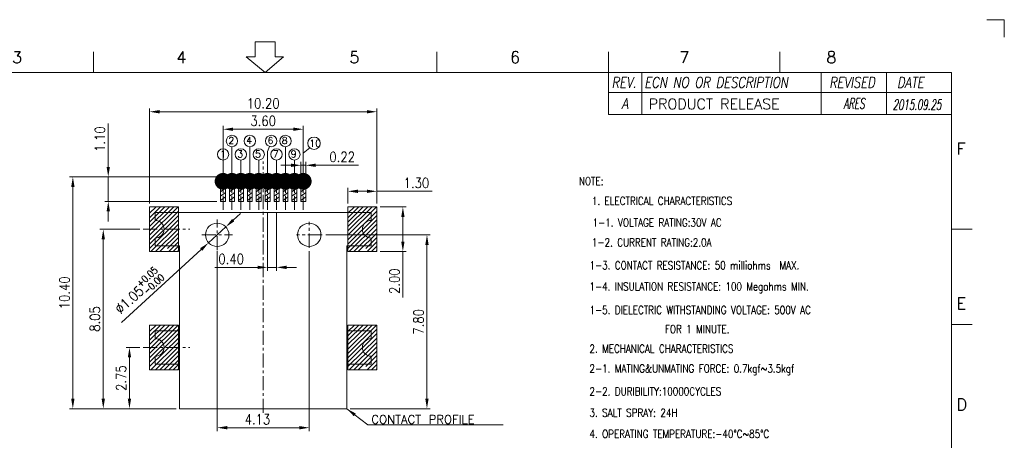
# Model space of a CAD drawing. Header units: inches. Extents: x -964.6 to -898.3, y 1271 to 1317.9.
# Tile 13 of 13: x -942.5 to -898.3, y 1299 to 1317.9. Entities that reach past the tile are written whole.
import ezdxf
from ezdxf.enums import TextEntityAlignment as Align

# ---------------------------------------------------------------- set-up
doc = ezdxf.new("R2010")
doc.units = ezdxf.units.IN
doc.header["$MEASUREMENT"] = 0
doc.linetypes.add('CENTER', pattern=[10.16, 6.35, -1.27, 1.27, -1.27])
doc.linetypes.add('HIDDEN', pattern=[0.375, 0.25, -0.125])
for name, color, linetype in [('371', 7, 'Continuous'), ('\\M+2B9CF\\M+2AED8', 7, 'Continuous'), ('中心线', 1, 'CENTER'), ('实体线', 2, 'Continuous'), ('文字说明', 4, 'Continuous')]:
    doc.layers.add(name, color=color, linetype=linetype)
doc.layers.add('尺寸标注', color=3, linetype='Continuous', lineweight=13)
doc.layers.add('表格', color=6, linetype='HIDDEN', lineweight=9)
doc.styles.add('DIM', font='romans.shx', dxfattribs={"width": 0.8})
doc.styles.add('ROMANS', font='romans', dxfattribs={"width": 0.85})
doc.styles.get("Standard").update_dxf_attribs({"font": 'txt', "bigfont": 'gbcbig.shx'})
doc.dimstyles.new('DIM', dxfattribs={"dimscale": 2.5, "dimtxt": 0.15, "dimasz": 0.15, "dimexe": 0.05, "dimexo": 0.05, "dimgap": 0.05, "dimtad": 1, "dimzin": 0, "dimdsep": 46, "dimtxsty": 'ROMANS', "dimcen": 0.09, "dimadec": 0, "dimazin": 0, "dimtfac": 1, "dimtmove": 0, "dimatfit": 3, "dimfxl": 0, "dimtolj": 1, "dimtzin": 0, "dimlwd": 13, "dimlwe": 13, "dimarcsym": 0})
doc.dimstyles.get("Standard").update_dxf_attribs({"dimtxt": 3, "dimasz": 3, "dimexe": 0.6, "dimexo": 0.6, "dimgap": 0.3, "dimtad": 0, "dimtoh": 1, "dimzin": 0, "dimdsep": 46, "dimtxsty": 'ROMANS', "dimcen": 0.3, "dimclrd": 3, "dimclre": 3, "dimclrt": 3, "dimadec": 0, "dimazin": 0, "dimtfac": 1, "dimtofl": 0, "dimtmove": 0, "dimatfit": 3, "dimfxl": 0, "dimtolj": 1, "dimtzin": 0, "dimlwd": 15, "dimlwe": 15, "dimarcsym": 0})

# ---------------------------------------------------------------- blocks, each defined once
blk = doc.blocks.new('fsrwrs87sd')
at = {"layer": '\\M+2B9CF\\M+2AED8', "lineweight": 20}
for p, q in [((-1071.642, 1314.375), (-1070.561, 1314.375)), ((-1071.642, 1314.375), (-1071.642, 1313.564)), ((-1070.561, 1314.375), (-1070.561, 1313.564)), ((-1080.486, 1313.822), (-1080.486, 1312.7)), ((-1072.133, 1313.564), (-1071.101, 1312.7)), ((-1071.642, 1313.564), (-1072.133, 1313.564)), ((-1070.098, 1313.564), (-1071.101, 1312.7)), ((-1070.561, 1313.564), (-1070.098, 1313.564)), ((-1061.717, 1313.822), (-1061.717, 1312.7)), ((-1052.333, 1313.822), (-1052.333, 1312.7)), ((-1042.948, 1313.822), (-1042.948, 1312.7)), ((-1111.026, 1312.7), (-1033.564, 1312.7)), ((-1052.333, 1312.7), (-1052.333, 1311.602)), ((-1050.504, 1312.7), (-1050.504, 1311.602)), ((-1040.686, 1312.7), (-1040.686, 1311.602)), ((-1037.125, 1312.7), (-1037.125, 1311.602)), ((-1033.564, 1312.7), (-1033.564, 1261.302)), ((-1052.333, 1311.602), (-1033.564, 1311.602)), ((-1033.564, 1304.133), (-1032.441, 1304.133)), ((-1033.564, 1298.927), (-1032.441, 1298.927))]:
    blk.add_line(p, q, dxfattribs=at)
at = {"layer": '\\M+2B9CF\\M+2AED8', "lineweight": 20, "style": 'ROMANS'}
for s, p in [('3', (-1084.948, 1313.215)), ('4', (-1075.958, 1313.215)), ('5', (-1066.494, 1313.215)), ('6', (-1057.707, 1313.215)), ('7', (-1048.447, 1313.215)), ('8', (-1040.403, 1313.215)), ('F', (-1033.286, 1308.209)), ('E', (-1033.286, 1299.76)), ('D', (-1033.286, 1294.227))]:
    blk.add_text(s, height=0.64, dxfattribs=at).set_placement(p)
at = {"layer": '\\M+2B9CF\\M+2AED8', "lineweight": 20, "style": 'ROMANS', "oblique": 10, "width": 0.8}
for s, p in [('REV.', (-1052.15, 1311.869)), ('ECN NO OR DESCRIPTION', (-1050.353, 1311.869)), ('REVISED', (-1040.25, 1311.869)), ('DATE', (-1036.544, 1311.869))]:
    blk.add_text(s, height=0.5775, dxfattribs=at).set_placement(p)
at = {"layer": '\\M+2B9CF\\M+2AED8', "lineweight": 20, "style": 'DIM', "oblique": 10, "width": 0.8}
for tag, p in [('1', (-1043.048, 1262.93)), ('A4', (-1042.716, 1261.833)), ('1OF1', (-1038.378, 1261.833)), ('A', (-1034.63, 1261.833))]:
    blk.add_attdef(tag, text='', height=0.462, dxfattribs=at).set_placement(p, align=Align.MIDDLE_CENTER)
blk = doc.blocks.new('fs2fds2e2')
at = {"layer": '371', "color": 6}
blk.add_blockref('fsrwrs87sd', (0, 0), dxfattribs=at)
blk = doc.blocks.new('*D24')
at = {"layer": 'DEFPOINTS', "color": 0, "transparency": 16777216}
for p in [(-933.204, 1308.596), (-933.978, 1307.886)]:
    blk.add_point(p, dxfattribs=at)
at = {"layer": '尺寸标注', "color": 0, "lineweight": 13, "transparency": 16777216}
for p, q in [((-932.873, 1308.9), (-932.541, 1309.204)), ((-933.204, 1308.596), (-933.978, 1307.886)), ((-937.885, 1304.302), (-934.31, 1307.582))]:
    blk.add_line(p, q, dxfattribs=at)
at = {"layer": '尺寸标注', "color": 0, "transparency": 16777216}
for points in [[(-932.923, 1308.955), (-932.822, 1308.845), (-933.204, 1308.596)], [(-934.36, 1307.637), (-934.259, 1307.527), (-933.978, 1307.886)]]:
    blk.add_solid(points, dxfattribs=at)
at = {"layer": '尺寸标注', "color": 0, "lineweight": 13, "transparency": 16777216, "insert": (-937.13, 1305.696), "char_height": 0.45, "attachment_point": 5, "rotation": 42.5291, "style": 'ROMANS'}
blk.add_mtext('\\A1;∅1.05{\\H0.6978x;\\S+0.05^ -0.00;}', dxfattribs=at)
blk = doc.blocks.new('*D25')
at = {"layer": 'DEFPOINTS', "color": 0, "transparency": 16777216}
for p in [(-938.703, 1308.491), (-936.916, 1308.491), (-937.422, 1300.441)]:
    blk.add_point(p, dxfattribs=at)
at = {"layer": '尺寸标注', "color": 0, "lineweight": 13, "transparency": 16777216}
for p, q in [((-937.066, 1308.491), (-938.853, 1308.491)), ((-938.703, 1300.891), (-938.703, 1308.041)), ((-937.572, 1300.441), (-938.853, 1300.441))]:
    blk.add_line(p, q, dxfattribs=at)
at = {"layer": '尺寸标注', "color": 0, "transparency": 16777216}
for points in [[(-938.778, 1308.041), (-938.628, 1308.041), (-938.703, 1308.491)], [(-938.778, 1300.891), (-938.628, 1300.891), (-938.703, 1300.441)]]:
    blk.add_solid(points, dxfattribs=at)
at = {"layer": '尺寸标注', "color": 0, "lineweight": 13, "transparency": 16777216, "insert": (-939.078, 1304.466), "char_height": 0.45, "attachment_point": 5, "rotation": 90, "style": 'ROMANS'}
blk.add_mtext('\\A1;8.05', dxfattribs=at)
blk = doc.blocks.new('*D26')
at = {"layer": 'DEFPOINTS', "color": 0, "transparency": 16777216}
for p in [(-933.436, 1310.841), (-938.479, 1309.741), (-933.456, 1309.741)]:
    blk.add_point(p, dxfattribs=at)
at = {"layer": '尺寸标注', "color": 0, "lineweight": 13, "transparency": 16777216}
for p, q in [((-938.479, 1311.291), (-938.479, 1313.242)), ((-933.586, 1310.841), (-938.629, 1310.841)), ((-938.479, 1309.741), (-938.479, 1310.841)), ((-933.606, 1309.741), (-938.629, 1309.741)), ((-938.479, 1309.291), (-938.479, 1308.841))]:
    blk.add_line(p, q, dxfattribs=at)
at = {"layer": '尺寸标注', "color": 0, "transparency": 16777216}
for points in [[(-938.554, 1311.291), (-938.404, 1311.291), (-938.479, 1310.841)], [(-938.554, 1309.291), (-938.404, 1309.291), (-938.479, 1309.741)]]:
    blk.add_solid(points, dxfattribs=at)
at = {"layer": '尺寸标注', "color": 0, "lineweight": 13, "transparency": 16777216, "insert": (-938.854, 1312.537), "char_height": 0.45, "attachment_point": 5, "rotation": 90, "style": 'ROMANS'}
blk.add_mtext('\\A1;1.10', dxfattribs=at)
blk = doc.blocks.new('*D27')
at = {"layer": 'DEFPOINTS', "color": 0, "transparency": 16777216}
for p in [(-940.068, 1310.841), (-933.428, 1310.841), (-935.276, 1300.441)]:
    blk.add_point(p, dxfattribs=at)
at = {"layer": '尺寸标注', "color": 0, "lineweight": 13, "transparency": 16777216}
for p, q in [((-933.578, 1310.841), (-940.218, 1310.841)), ((-940.068, 1300.891), (-940.068, 1310.391)), ((-935.426, 1300.441), (-940.218, 1300.441))]:
    blk.add_line(p, q, dxfattribs=at)
at = {"layer": '尺寸标注', "color": 0, "transparency": 16777216}
for points in [[(-940.143, 1310.391), (-939.993, 1310.391), (-940.068, 1310.841)], [(-940.143, 1300.891), (-939.993, 1300.891), (-940.068, 1300.441)]]:
    blk.add_solid(points, dxfattribs=at)
at = {"layer": '尺寸标注', "color": 0, "lineweight": 13, "transparency": 16777216, "insert": (-940.443, 1305.641), "char_height": 0.45, "attachment_point": 5, "rotation": 90, "style": 'ROMANS'}
blk.add_mtext('\\A1;10.40', dxfattribs=at)
blk = doc.blocks.new('*D28')
at = {"layer": 'DEFPOINTS', "color": 0, "transparency": 16777216}
for p in [(-929.836, 1311.361), (-929.836, 1310.841), (-929.616, 1310.841)]:
    blk.add_point(p, dxfattribs=at)
at = {"layer": '尺寸标注', "color": 0, "lineweight": 13, "transparency": 16777216}
for p, q in [((-930.286, 1311.361), (-930.736, 1311.361)), ((-929.836, 1310.991), (-929.836, 1311.511)), ((-929.836, 1311.361), (-929.616, 1311.361)), ((-929.616, 1310.991), (-929.616, 1311.511)), ((-929.166, 1311.361), (-927.25, 1311.361))]:
    blk.add_line(p, q, dxfattribs=at)
at = {"layer": '尺寸标注', "color": 0, "transparency": 16777216}
for points in [[(-930.286, 1311.436), (-930.286, 1311.286), (-929.836, 1311.361)], [(-929.166, 1311.436), (-929.166, 1311.286), (-929.616, 1311.361)]]:
    blk.add_solid(points, dxfattribs=at)
at = {"layer": '尺寸标注', "color": 0, "lineweight": 13, "transparency": 16777216, "insert": (-927.983, 1311.736), "char_height": 0.45, "attachment_point": 5, "style": 'ROMANS'}
blk.add_mtext('\\A1;0.22', dxfattribs=at)
blk = doc.blocks.new('*D29')
at = {"layer": 'DEFPOINTS', "color": 0, "transparency": 16777216}
for p in [(-931.329, 1309.362), (-930.929, 1309.362), (-930.929, 1306.782)]:
    blk.add_point(p, dxfattribs=at)
at = {"layer": '尺寸标注', "color": 0, "lineweight": 13, "transparency": 16777216}
for p, q in [((-931.329, 1309.212), (-931.329, 1306.632)), ((-930.929, 1309.212), (-930.929, 1306.632)), ((-931.779, 1306.782), (-933.695, 1306.782)), ((-930.929, 1306.782), (-931.329, 1306.782)), ((-930.479, 1306.782), (-930.029, 1306.782))]:
    blk.add_line(p, q, dxfattribs=at)
at = {"layer": '尺寸标注', "color": 0, "transparency": 16777216}
for points in [[(-931.779, 1306.857), (-931.779, 1306.707), (-931.329, 1306.782)], [(-930.479, 1306.857), (-930.479, 1306.707), (-930.929, 1306.782)]]:
    blk.add_solid(points, dxfattribs=at)
at = {"layer": '尺寸标注', "color": 0, "lineweight": 13, "transparency": 16777216, "insert": (-932.962, 1307.157), "char_height": 0.45, "attachment_point": 5, "style": 'ROMANS'}
blk.add_mtext('\\A1;0.40', dxfattribs=at)
blk = doc.blocks.new('*D30')
at = {"layer": 'DEFPOINTS', "color": 0, "transparency": 16777216}
for p in [(-929.729, 1312.978), (-929.729, 1311.52), (-933.326, 1310.841)]:
    blk.add_point(p, dxfattribs=at)
at = {"layer": '尺寸标注', "color": 0, "lineweight": 13, "transparency": 16777216}
for p, q in [((-933.326, 1310.991), (-933.326, 1313.128)), ((-929.729, 1311.67), (-929.729, 1313.128)), ((-932.876, 1312.978), (-930.179, 1312.978))]:
    blk.add_line(p, q, dxfattribs=at)
at = {"layer": '尺寸标注', "color": 0, "transparency": 16777216}
for points in [[(-932.876, 1313.053), (-932.876, 1312.903), (-933.326, 1312.978)], [(-930.179, 1313.053), (-930.179, 1312.903), (-929.729, 1312.978)]]:
    blk.add_solid(points, dxfattribs=at)
at = {"layer": '尺寸标注', "color": 0, "lineweight": 13, "transparency": 16777216, "insert": (-931.527, 1313.353), "char_height": 0.45, "attachment_point": 5, "style": 'ROMANS'}
blk.add_mtext('\\A1;3.60', dxfattribs=at)
blk = doc.blocks.new('*D31')
at = {"layer": 'DEFPOINTS', "color": 0, "transparency": 16777216}
for p in [(-926.426, 1309.491), (-926.426, 1307.491), (-925.26, 1307.491)]:
    blk.add_point(p, dxfattribs=at)
at = {"layer": '尺寸标注', "color": 0, "lineweight": 13, "transparency": 16777216}
for p, q in [((-926.276, 1309.491), (-925.11, 1309.491)), ((-925.26, 1309.041), (-925.26, 1307.941)), ((-926.276, 1307.491), (-925.11, 1307.491)), ((-925.26, 1307.491), (-925.26, 1305.425))]:
    blk.add_line(p, q, dxfattribs=at)
at = {"layer": '尺寸标注', "color": 0, "transparency": 16777216}
for points in [[(-925.335, 1309.041), (-925.185, 1309.041), (-925.26, 1309.491)], [(-925.335, 1307.941), (-925.185, 1307.941), (-925.26, 1307.491)]]:
    blk.add_solid(points, dxfattribs=at)
at = {"layer": '尺寸标注', "color": 0, "lineweight": 13, "transparency": 16777216, "insert": (-925.635, 1306.158), "char_height": 0.45, "attachment_point": 5, "rotation": 90, "style": 'ROMANS'}
blk.add_mtext('\\A1;2.00', dxfattribs=at)
blk = doc.blocks.new('*D32')
at = {"layer": 'DEFPOINTS', "color": 0, "transparency": 16777216}
for p in [(-926.426, 1310.193), (-927.726, 1309.491), (-926.426, 1309.491)]:
    blk.add_point(p, dxfattribs=at)
at = {"layer": '尺寸标注', "color": 0, "lineweight": 13, "transparency": 16777216}
for p, q in [((-927.726, 1309.641), (-927.726, 1310.343)), ((-927.276, 1310.193), (-926.876, 1310.193)), ((-926.426, 1309.641), (-926.426, 1310.343)), ((-926.426, 1310.193), (-923.948, 1310.193))]:
    blk.add_line(p, q, dxfattribs=at)
at = {"layer": '尺寸标注', "color": 0, "transparency": 16777216}
for points in [[(-927.276, 1310.268), (-927.276, 1310.118), (-927.726, 1310.193)], [(-926.876, 1310.268), (-926.876, 1310.118), (-926.426, 1310.193)]]:
    blk.add_solid(points, dxfattribs=at)
at = {"layer": '尺寸标注', "color": 0, "lineweight": 13, "transparency": 16777216, "insert": (-924.653, 1310.568), "char_height": 0.45, "attachment_point": 5, "style": 'ROMANS'}
blk.add_mtext('\\A1;1.30', dxfattribs=at)
blk = doc.blocks.new('*D33')
at = {"layer": 'DEFPOINTS', "color": 0, "transparency": 16777216}
for p in [(-936.916, 1303.191), (-937.528, 1300.441), (-936.916, 1300.441)]:
    blk.add_point(p, dxfattribs=at)
at = {"layer": '尺寸标注', "color": 0, "lineweight": 13, "transparency": 16777216}
for p, q in [((-937.066, 1303.191), (-937.678, 1303.191)), ((-937.528, 1302.741), (-937.528, 1300.891)), ((-937.066, 1300.441), (-937.678, 1300.441))]:
    blk.add_line(p, q, dxfattribs=at)
at = {"layer": '尺寸标注', "color": 0, "transparency": 16777216}
for points in [[(-937.603, 1302.741), (-937.453, 1302.741), (-937.528, 1303.191)], [(-937.603, 1300.891), (-937.453, 1300.891), (-937.528, 1300.441)]]:
    blk.add_solid(points, dxfattribs=at)
at = {"layer": '尺寸标注', "color": 0, "lineweight": 13, "transparency": 16777216, "insert": (-937.903, 1301.816), "char_height": 0.45, "attachment_point": 5, "rotation": 90, "style": 'ROMANS'}
blk.add_mtext('\\A1;2.75', dxfattribs=at)
blk = doc.blocks.new('*D34')
at = {"layer": 'DEFPOINTS', "color": 0, "transparency": 16777216}
for p in [(-926.426, 1313.763), (-936.626, 1309.491), (-926.426, 1309.491)]:
    blk.add_point(p, dxfattribs=at)
at = {"layer": '尺寸标注', "color": 0, "lineweight": 13, "transparency": 16777216}
for p, q in [((-936.626, 1309.641), (-936.626, 1313.913)), ((-926.426, 1309.641), (-926.426, 1313.913)), ((-936.176, 1313.763), (-926.876, 1313.763))]:
    blk.add_line(p, q, dxfattribs=at)
at = {"layer": '尺寸标注', "color": 0, "transparency": 16777216}
for points in [[(-936.176, 1313.838), (-936.176, 1313.688), (-936.626, 1313.763)], [(-926.876, 1313.838), (-926.876, 1313.688), (-926.426, 1313.763)]]:
    blk.add_solid(points, dxfattribs=at)
at = {"layer": '尺寸标注', "color": 0, "lineweight": 13, "transparency": 16777216, "insert": (-931.526, 1314.138), "char_height": 0.45, "attachment_point": 5, "style": 'ROMANS'}
blk.add_mtext('\\A1;10.20', dxfattribs=at)
blk = doc.blocks.new('*D35')
at = {"layer": 'DEFPOINTS', "color": 0, "transparency": 16777216}
for p in [(-933.591, 1307.663), (-929.461, 1307.663), (-929.461, 1299.589)]:
    blk.add_point(p, dxfattribs=at)
at = {"layer": '尺寸标注', "color": 0, "lineweight": 13, "transparency": 16777216}
for p, q in [((-933.591, 1307.513), (-933.591, 1299.439)), ((-929.461, 1307.513), (-929.461, 1299.439)), ((-933.141, 1299.589), (-929.911, 1299.589))]:
    blk.add_line(p, q, dxfattribs=at)
at = {"layer": '尺寸标注', "color": 0, "transparency": 16777216}
for points in [[(-933.141, 1299.664), (-933.141, 1299.514), (-933.591, 1299.589)], [(-929.911, 1299.664), (-929.911, 1299.514), (-929.461, 1299.589)]]:
    blk.add_solid(points, dxfattribs=at)
at = {"layer": '尺寸标注', "color": 0, "lineweight": 13, "transparency": 16777216, "insert": (-931.787, 1299.964), "char_height": 0.45, "attachment_point": 5, "style": 'ROMANS'}
blk.add_mtext('\\A1;4.13', dxfattribs=at)
blk = doc.blocks.new('*D36')
at = {"layer": 'DEFPOINTS', "color": 0, "transparency": 16777216}
for p in [(-928.861, 1308.241), (-927.776, 1300.441), (-924.18, 1300.441)]:
    blk.add_point(p, dxfattribs=at)
at = {"layer": '尺寸标注', "color": 0, "lineweight": 13, "transparency": 16777216}
for p, q in [((-928.711, 1308.241), (-924.03, 1308.241)), ((-924.18, 1307.791), (-924.18, 1300.891)), ((-927.626, 1300.441), (-924.03, 1300.441))]:
    blk.add_line(p, q, dxfattribs=at)
at = {"layer": '尺寸标注', "color": 0, "transparency": 16777216}
for points in [[(-924.255, 1307.791), (-924.105, 1307.791), (-924.18, 1308.241)], [(-924.255, 1300.891), (-924.105, 1300.891), (-924.18, 1300.441)]]:
    blk.add_solid(points, dxfattribs=at)
at = {"layer": '尺寸标注', "color": 0, "lineweight": 13, "transparency": 16777216, "insert": (-924.555, 1304.341), "char_height": 0.45, "attachment_point": 5, "rotation": 90, "style": 'ROMANS'}
blk.add_mtext('\\A1;7.80', dxfattribs=at)

msp = doc.modelspace()

# ---------------------------------------------------------------- linework, layer by layer
at = {"layer": 'DEFPOINTS', "lineweight": 20}
for p, q in [((-898.274, 1317.892), (-899.064, 1317.892)), ((-898.274, 1317.102), (-898.274, 1317.892))]:
    msp.add_line(p, q, dxfattribs=at)
at = {"layer": '中心线', "lineweight": 13, "ltscale": 0.1}
for p, q in [((-933.329, 1309.362), (-933.329, 1311.52)), ((-932.929, 1309.362), (-932.929, 1311.52)), ((-932.529, 1309.362), (-932.529, 1311.52)), ((-932.129, 1309.362), (-932.129, 1311.52)), ((-931.729, 1309.362), (-931.729, 1311.52)), ((-931.526, 1300.252), (-931.526, 1311.531)), ((-931.329, 1309.362), (-931.329, 1311.52)), ((-930.929, 1309.362), (-930.929, 1311.52)), ((-930.529, 1309.362), (-930.529, 1311.52)), ((-930.129, 1309.362), (-930.129, 1311.52)), ((-929.729, 1309.362), (-929.729, 1311.52)), ((-933.591, 1307.55), (-933.591, 1308.932)), ((-929.461, 1307.665), (-929.461, 1308.817)), ((-936.916, 1308.491), (-934.82, 1308.491)), ((-934.282, 1308.241), (-932.9, 1308.241)), ((-928.885, 1308.241), (-930.037, 1308.241)), ((-936.916, 1303.191), (-934.82, 1303.191))]:
    msp.add_line(p, q, dxfattribs=at)
at = {"layer": '实体线', "lineweight": 15}
for p, q in [((-933.436, 1309.741), (-933.436, 1310.841)), ((-933.436, 1310.841), (-933.216, 1310.841)), ((-933.216, 1309.741), (-933.216, 1310.841)), ((-933.036, 1309.741), (-933.036, 1310.841)), ((-933.036, 1310.841), (-932.816, 1310.841)), ((-933.036, 1310.841), (-932.816, 1310.841)), ((-933.036, 1309.741), (-933.036, 1310.841)), ((-932.816, 1309.741), (-932.816, 1310.841)), ((-932.816, 1309.741), (-932.816, 1310.841)), ((-932.636, 1309.741), (-932.636, 1310.841)), ((-932.636, 1310.841), (-932.416, 1310.841)), ((-932.636, 1310.776), (-932.55, 1310.841)), ((-932.636, 1310.841), (-932.416, 1310.841)), ((-932.636, 1309.741), (-932.636, 1310.841)), ((-932.416, 1309.741), (-932.416, 1310.841)), ((-932.416, 1309.741), (-932.416, 1310.841)), ((-932.236, 1309.741), (-932.236, 1310.841)), ((-932.236, 1310.841), (-932.016, 1310.841)), ((-932.236, 1309.741), (-932.236, 1310.841)), ((-932.236, 1310.841), (-932.016, 1310.841)), ((-932.236, 1310.841), (-932.016, 1310.841)), ((-932.236, 1309.741), (-932.236, 1310.841)), ((-932.016, 1309.741), (-932.016, 1310.841)), ((-932.016, 1309.741), (-932.016, 1310.841)), ((-932.016, 1309.741), (-932.016, 1310.841)), ((-931.836, 1309.741), (-931.836, 1310.841)), ((-931.836, 1310.841), (-931.616, 1310.841)), ((-931.836, 1310.841), (-931.616, 1310.841)), ((-931.836, 1309.741), (-931.836, 1310.841)), ((-931.616, 1309.741), (-931.616, 1310.841)), ((-931.616, 1309.741), (-931.616, 1310.841)), ((-931.436, 1309.741), (-931.436, 1310.841)), ((-931.436, 1310.841), (-931.216, 1310.841)), ((-931.436, 1309.741), (-931.436, 1310.841)), ((-931.436, 1310.841), (-931.216, 1310.841)), ((-931.436, 1310.841), (-931.216, 1310.841)), ((-931.436, 1309.741), (-931.436, 1310.841)), ((-931.216, 1309.741), (-931.216, 1310.841)), ((-931.216, 1309.741), (-931.216, 1310.841)), ((-931.216, 1309.741), (-931.216, 1310.841)), ((-931.036, 1309.741), (-931.036, 1310.841)), ((-931.036, 1310.841), (-930.816, 1310.841)), ((-931.036, 1309.741), (-931.036, 1310.841)), ((-931.036, 1310.841), (-930.816, 1310.841)), ((-931.036, 1310.841), (-930.816, 1310.841)), ((-931.036, 1309.741), (-931.036, 1310.841)), ((-930.816, 1309.741), (-930.816, 1310.841)), ((-930.816, 1309.741), (-930.816, 1310.841)), ((-930.816, 1309.741), (-930.816, 1310.841)), ((-930.636, 1309.741), (-930.636, 1310.841)), ((-930.636, 1310.841), (-930.416, 1310.841)), ((-930.636, 1309.741), (-930.636, 1310.841)), ((-930.636, 1310.841), (-930.416, 1310.841)), ((-930.636, 1310.841), (-930.416, 1310.841)), ((-930.636, 1309.741), (-930.636, 1310.841)), ((-930.636, 1310.841), (-930.416, 1310.841)), ((-930.636, 1309.741), (-930.636, 1310.841)), ((-930.416, 1309.741), (-930.416, 1310.841)), ((-930.416, 1309.741), (-930.416, 1310.841)), ((-930.416, 1309.741), (-930.416, 1310.841)), ((-930.416, 1309.741), (-930.416, 1310.841)), ((-930.236, 1309.741), (-930.236, 1310.841)), ((-930.236, 1310.841), (-930.016, 1310.841)), ((-930.236, 1309.741), (-930.236, 1310.841)), ((-930.236, 1310.841), (-930.016, 1310.841)), ((-930.236, 1310.841), (-930.016, 1310.841)), ((-930.236, 1309.741), (-930.236, 1310.841)), ((-930.236, 1310.841), (-930.016, 1310.841)), ((-930.236, 1309.741), (-930.236, 1310.841)), ((-930.016, 1309.741), (-930.016, 1310.841)), ((-930.016, 1309.741), (-930.016, 1310.841)), ((-930.016, 1309.741), (-930.016, 1310.841)), ((-930.016, 1309.741), (-930.016, 1310.841)), ((-929.836, 1309.741), (-929.836, 1310.841)), ((-929.836, 1310.841), (-929.616, 1310.841)), ((-929.836, 1309.741), (-929.836, 1310.841)), ((-929.836, 1310.841), (-929.616, 1310.841)), ((-929.836, 1309.741), (-929.836, 1310.841)), ((-929.836, 1310.841), (-929.616, 1310.841)), ((-929.836, 1310.841), (-929.616, 1310.841)), ((-929.836, 1309.741), (-929.836, 1310.841)), ((-929.836, 1310.841), (-929.616, 1310.841)), ((-929.836, 1309.741), (-929.836, 1310.841)), ((-929.616, 1309.741), (-929.616, 1310.841)), ((-929.616, 1309.741), (-929.616, 1310.841)), ((-929.616, 1309.741), (-929.616, 1310.841)), ((-929.616, 1309.741), (-929.616, 1310.841)), ((-929.616, 1309.741), (-929.616, 1310.841)), ((-932.636, 1310.576), (-932.416, 1310.741)), ((-932.636, 1310.376), (-932.416, 1310.541)), ((-932.636, 1310.176), (-932.416, 1310.341)), ((-932.636, 1309.976), (-932.416, 1310.141)), ((-932.636, 1309.776), (-932.416, 1309.941)), ((-936.626, 1309.491), (-935.326, 1309.491)), ((-936.626, 1307.491), (-936.626, 1309.491)), ((-936.626, 1307.491), (-936.626, 1309.491)), ((-936.626, 1309.491), (-935.326, 1309.491)), ((-935.326, 1307.491), (-935.326, 1309.491)), ((-935.326, 1307.491), (-935.326, 1309.491)), ((-933.436, 1309.741), (-933.216, 1309.741)), ((-933.036, 1309.741), (-932.816, 1309.741)), ((-933.036, 1309.741), (-932.816, 1309.741)), ((-932.636, 1309.741), (-932.416, 1309.741)), ((-932.636, 1309.741), (-932.416, 1309.741)), ((-932.236, 1309.741), (-932.016, 1309.741)), ((-932.236, 1309.741), (-932.016, 1309.741)), ((-932.236, 1309.741), (-932.016, 1309.741)), ((-931.836, 1309.741), (-931.616, 1309.741)), ((-931.836, 1309.741), (-931.616, 1309.741)), ((-931.436, 1309.741), (-931.216, 1309.741)), ((-931.436, 1309.741), (-931.216, 1309.741)), ((-931.436, 1309.741), (-931.216, 1309.741)), ((-931.036, 1309.741), (-930.816, 1309.741)), ((-931.036, 1309.741), (-930.816, 1309.741)), ((-931.036, 1309.741), (-930.816, 1309.741)), ((-930.636, 1309.741), (-930.416, 1309.741)), ((-930.636, 1309.741), (-930.416, 1309.741)), ((-930.636, 1309.741), (-930.416, 1309.741)), ((-930.636, 1309.741), (-930.416, 1309.741)), ((-930.236, 1309.741), (-930.016, 1309.741)), ((-930.236, 1309.741), (-930.016, 1309.741)), ((-930.236, 1309.741), (-930.016, 1309.741)), ((-930.236, 1309.741), (-930.016, 1309.741)), ((-929.836, 1309.741), (-929.616, 1309.741)), ((-929.836, 1309.741), (-929.616, 1309.741)), ((-929.836, 1309.741), (-929.616, 1309.741)), ((-929.836, 1309.741), (-929.616, 1309.741)), ((-929.836, 1309.741), (-929.616, 1309.741)), ((-926.426, 1309.491), (-927.726, 1309.491)), ((-927.726, 1307.491), (-927.726, 1309.491)), ((-927.726, 1309.491), (-926.426, 1309.491)), ((-927.726, 1307.491), (-927.726, 1309.491)), ((-926.426, 1307.491), (-926.426, 1309.491)), ((-926.426, 1307.491), (-926.426, 1309.491)), ((-936.376, 1308.891), (-936.376, 1309.241)), ((-936.376, 1309.241), (-926.676, 1309.241)), ((-926.676, 1309.241), (-926.676, 1308.891)), ((-936.376, 1307.741), (-936.376, 1308.091)), ((-935.276, 1307.741), (-936.376, 1307.741)), ((-935.276, 1300.441), (-935.276, 1307.741)), ((-926.676, 1307.741), (-927.776, 1307.741)), ((-927.776, 1307.741), (-927.776, 1300.441)), ((-926.676, 1308.091), (-926.676, 1307.741)), ((-936.626, 1307.491), (-935.326, 1307.491)), ((-936.626, 1307.491), (-935.326, 1307.491)), ((-926.426, 1307.491), (-927.726, 1307.491)), ((-927.726, 1307.491), (-926.426, 1307.491)), ((-926.466, 1307.491), (-926.426, 1307.531)), ((-936.626, 1304.191), (-935.326, 1304.191)), ((-936.626, 1302.191), (-936.626, 1304.191)), ((-935.326, 1302.191), (-935.326, 1304.191)), ((-926.426, 1304.191), (-927.726, 1304.191)), ((-927.726, 1302.191), (-927.726, 1304.191)), ((-927.726, 1304.191), (-926.426, 1304.191)), ((-927.726, 1302.191), (-927.726, 1304.191)), ((-926.426, 1302.191), (-926.426, 1304.191)), ((-926.426, 1302.191), (-926.426, 1304.191)), ((-936.376, 1303.591), (-936.376, 1303.941)), ((-936.376, 1303.941), (-935.276, 1303.941)), ((-926.676, 1303.941), (-927.776, 1303.941)), ((-926.676, 1303.941), (-926.676, 1303.591)), ((-936.376, 1302.441), (-936.376, 1302.791)), ((-935.276, 1302.441), (-936.376, 1302.441)), ((-926.676, 1302.441), (-927.776, 1302.441)), ((-926.926, 1302.329), (-926.426, 1302.822)), ((-926.676, 1302.791), (-926.676, 1302.441)), ((-936.626, 1302.191), (-935.326, 1302.191)), ((-926.426, 1302.191), (-927.726, 1302.191)), ((-927.726, 1302.191), (-926.426, 1302.191)), ((-927.776, 1300.441), (-935.276, 1300.441))]:
    msp.add_line(p, q, dxfattribs=at)
for centre in [(-933.591, 1308.241), (-929.461, 1308.241)]:
    msp.add_circle(centre, 0.525, dxfattribs=at)
for centre, start, end in [((-936.376, 1308.491), 270, 90), ((-926.676, 1308.491), 90, 270), ((-936.376, 1303.191), 270, 90), ((-926.676, 1303.191), 90, 270)]:
    msp.add_arc(centre, 0.4, start, end, dxfattribs=at)
at = {"layer": '尺寸标注', "lineweight": 13}
for p, q in [((-933.436, 1310.776), (-933.35, 1310.841)), ((-933.036, 1310.776), (-932.95, 1310.841)), ((-932.236, 1310.776), (-932.15, 1310.841)), ((-931.836, 1310.776), (-931.75, 1310.841)), ((-931.436, 1310.776), (-931.35, 1310.841)), ((-931.036, 1310.776), (-930.95, 1310.841)), ((-930.636, 1310.776), (-930.55, 1310.841)), ((-930.236, 1310.776), (-930.15, 1310.841)), ((-929.836, 1310.776), (-929.75, 1310.841)), ((-933.436, 1310.576), (-933.216, 1310.741)), ((-933.436, 1310.376), (-933.216, 1310.541)), ((-933.036, 1310.576), (-932.816, 1310.741)), ((-933.036, 1310.376), (-932.816, 1310.541)), ((-932.236, 1310.576), (-932.016, 1310.741)), ((-932.236, 1310.376), (-932.016, 1310.541)), ((-931.836, 1310.576), (-931.616, 1310.741)), ((-931.836, 1310.376), (-931.616, 1310.541)), ((-931.436, 1310.576), (-931.216, 1310.741)), ((-931.436, 1310.376), (-931.216, 1310.541)), ((-931.036, 1310.576), (-930.816, 1310.741)), ((-931.036, 1310.376), (-930.816, 1310.541)), ((-930.636, 1310.576), (-930.416, 1310.741)), ((-930.636, 1310.376), (-930.416, 1310.541)), ((-930.236, 1310.576), (-930.016, 1310.741)), ((-930.236, 1310.376), (-930.016, 1310.541)), ((-929.836, 1310.576), (-929.616, 1310.741)), ((-929.836, 1310.376), (-929.616, 1310.541)), ((-933.436, 1310.176), (-933.216, 1310.341)), ((-933.436, 1309.976), (-933.216, 1310.141)), ((-933.436, 1309.776), (-933.216, 1309.941)), ((-933.036, 1310.176), (-932.816, 1310.341)), ((-933.036, 1309.976), (-932.816, 1310.141)), ((-933.036, 1309.776), (-932.816, 1309.941)), ((-932.236, 1310.176), (-932.016, 1310.341)), ((-932.236, 1309.976), (-932.016, 1310.141)), ((-932.236, 1309.776), (-932.016, 1309.941)), ((-931.836, 1310.176), (-931.616, 1310.341)), ((-931.836, 1309.976), (-931.616, 1310.141)), ((-931.836, 1309.776), (-931.616, 1309.941)), ((-931.436, 1310.176), (-931.216, 1310.341)), ((-931.436, 1309.976), (-931.216, 1310.141)), ((-931.436, 1309.776), (-931.216, 1309.941)), ((-931.036, 1310.176), (-930.816, 1310.341)), ((-931.036, 1309.976), (-930.816, 1310.141)), ((-931.036, 1309.776), (-930.816, 1309.941)), ((-930.636, 1310.176), (-930.416, 1310.341)), ((-930.636, 1309.976), (-930.416, 1310.141)), ((-930.636, 1309.776), (-930.416, 1309.941)), ((-930.236, 1310.176), (-930.016, 1310.341)), ((-930.236, 1309.976), (-930.016, 1310.141)), ((-930.236, 1309.776), (-930.016, 1309.941)), ((-929.836, 1310.176), (-929.616, 1310.341)), ((-929.836, 1309.976), (-929.616, 1310.141)), ((-929.836, 1309.776), (-929.616, 1309.941)), ((-936.626, 1308.418), (-935.537, 1309.491)), ((-936.626, 1308.221), (-935.337, 1309.491)), ((-936.626, 1308.812), (-935.937, 1309.491)), ((-936.626, 1308.615), (-935.737, 1309.491)), ((-936.626, 1309.009), (-936.137, 1309.491)), ((-936.626, 1309.206), (-936.337, 1309.491)), ((-927.726, 1309.206), (-927.437, 1309.491)), ((-927.726, 1309.009), (-927.237, 1309.491)), ((-927.726, 1308.615), (-926.837, 1309.491)), ((-927.726, 1308.812), (-927.037, 1309.491)), ((-927.726, 1308.221), (-926.437, 1309.491)), ((-927.726, 1308.418), (-926.637, 1309.491)), ((-936.626, 1308.023), (-935.326, 1309.305)), ((-936.626, 1307.826), (-935.326, 1309.108)), ((-927.726, 1308.023), (-926.426, 1309.305)), ((-927.726, 1307.826), (-926.426, 1309.108)), ((-936.626, 1307.629), (-935.326, 1308.911)), ((-936.566, 1307.491), (-935.326, 1308.713)), ((-927.726, 1307.629), (-926.426, 1308.911)), ((-927.666, 1307.491), (-926.426, 1308.713)), ((-936.366, 1307.491), (-935.326, 1308.516)), ((-936.166, 1307.491), (-935.326, 1308.319)), ((-927.466, 1307.491), (-926.426, 1308.516)), ((-927.266, 1307.491), (-926.426, 1308.319)), ((-935.826, 1307.629), (-935.326, 1308.122)), ((-935.766, 1307.491), (-935.326, 1307.925)), ((-935.566, 1307.491), (-935.326, 1307.728)), ((-926.926, 1307.629), (-926.426, 1308.122)), ((-926.866, 1307.491), (-926.426, 1307.925)), ((-926.666, 1307.491), (-926.426, 1307.728)), ((-935.366, 1307.491), (-935.326, 1307.531)), ((-936.626, 1303.906), (-936.337, 1304.191)), ((-936.626, 1303.709), (-936.137, 1304.191)), ((-936.626, 1303.315), (-935.737, 1304.191)), ((-936.626, 1303.512), (-935.937, 1304.191)), ((-936.626, 1302.921), (-935.337, 1304.191)), ((-936.626, 1303.118), (-935.537, 1304.191)), ((-927.726, 1303.906), (-927.437, 1304.191)), ((-927.726, 1303.709), (-927.237, 1304.191)), ((-927.726, 1303.315), (-926.837, 1304.191)), ((-927.726, 1303.512), (-927.037, 1304.191)), ((-927.726, 1302.921), (-926.437, 1304.191)), ((-927.726, 1303.118), (-926.637, 1304.191)), ((-936.626, 1302.723), (-935.326, 1304.005)), ((-936.626, 1302.526), (-935.326, 1303.808)), ((-927.726, 1302.723), (-926.426, 1304.005)), ((-927.726, 1302.526), (-926.426, 1303.808)), ((-936.626, 1302.329), (-935.326, 1303.611)), ((-936.566, 1302.191), (-935.326, 1303.413)), ((-927.726, 1302.329), (-926.426, 1303.611)), ((-927.666, 1302.191), (-926.426, 1303.413)), ((-936.366, 1302.191), (-935.326, 1303.216)), ((-936.166, 1302.191), (-935.326, 1303.019)), ((-927.466, 1302.191), (-926.426, 1303.216)), ((-927.266, 1302.191), (-926.426, 1303.019)), ((-935.966, 1302.191), (-935.326, 1302.822)), ((-935.766, 1302.191), (-935.326, 1302.625)), ((-935.566, 1302.191), (-935.326, 1302.428)), ((-926.866, 1302.191), (-926.426, 1302.625)), ((-926.666, 1302.191), (-926.426, 1302.428)), ((-935.366, 1302.191), (-935.326, 1302.231)), ((-926.466, 1302.191), (-926.426, 1302.231))]:
    msp.add_line(p, q, dxfattribs=at)
at = {"layer": '文字说明', "lineweight": 13}
for p, q in [((-931.329, 1311.975), (-931.249, 1312.209)), ((-929.729, 1311.901), (-929.431, 1312.139))]:
    msp.add_line(p, q, dxfattribs=at)
for centre, radius in [((-932.929, 1312.45), 0.255), ((-932.129, 1312.45), 0.255), ((-931.167, 1312.45), 0.255), ((-930.529, 1312.45), 0.255), ((-929.247, 1312.348), 0.278), ((-933.329, 1311.85), 0.255), ((-932.529, 1311.85), 0.255), ((-931.729, 1311.85), 0.255), ((-930.929, 1311.85), 0.255), ((-930.129, 1311.85), 0.255)]:
    msp.add_circle(centre, radius, dxfattribs=at)
at = {"layer": '表格', "linetype": 'ByBlock', "lineweight": 13}
for p, q in [((-916.041, 1314.622), (-916.041, 1313.635)), ((-914.541, 1314.622), (-914.541, 1313.635)), ((-906.487, 1314.622), (-906.487, 1313.635)), ((-903.565, 1314.622), (-903.565, 1313.635)), ((-916.041, 1313.635), (-900.643, 1313.635))]:
    msp.add_line(p, q, dxfattribs=at)

# ---------------------------------------------------------------- block references
at = {"layer": '371', "color": 6, "xscale": 0.8203962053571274, "yscale": 0.8203962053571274, "zscale": 0.8203962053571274}
msp.add_blockref('fs2fds2e2', (-52.711, 238.589), dxfattribs=at)

# ---------------------------------------------------------------- texts
at = {"layer": '尺寸标注', "lineweight": 13, "insert": (-926.672, 1300.152), "char_height": 0.38218, "attachment_point": 1}
msp.add_mtext('CONTACT PROFILE', dxfattribs=at)
at = {"layer": '文字说明', "lineweight": 13, "style": 'ROMANS'}
msp.add_text('PRODUCT RELEASE', height=0.46773, dxfattribs=at).set_placement((-914.229, 1313.874))
at = {"layer": '文字说明', "lineweight": 13}
for s, p in [('2', (-933.094, 1312.317)), ('4', (-932.294, 1312.317)), ('6', (-931.332, 1312.317)), ('8', (-930.694, 1312.317)), ('10', (-929.461, 1312.195)), ('1', (-933.457, 1311.717)), ('3', (-932.694, 1311.717)), ('5', (-931.894, 1311.717)), ('7', (-931.094, 1311.717)), ('9', (-930.294, 1311.717))]:
    msp.add_text(s, height=0.31, dxfattribs=at).set_placement(p)
at = {"layer": '文字说明', "lineweight": 9, "style": 'DIM', "width": 0.8}
msp.add_text('NOTE:', height=0.3609, dxfattribs=at).set_placement((-916.811, 1310.473), align=Align.CENTER)
for s, p in [('1. ELECTRICAL CHARACTERISTICS', (-916.78, 1309.58)), ('1-1. VOLTAGE RATING:30V AC ', (-916.748, 1308.61)), ('1-2. CURRENT RATING:2.0A ', (-916.78, 1307.721)), ('1-3. CONTACT RESISTANCE: 50 milliohms  MAX.', (-916.888, 1306.692)), ('1-4. INSULATION RESISTANCE: 100 Megohms MIN.', (-916.888, 1305.743)), ('1-5. DIELECTRIC WITHSTANDING VOLTAGE: 500V AC', (-916.888, 1304.688)), ('FOR 1 MINUTE.', (-913.501, 1303.831)), ('2. MECHANICAL CHARACTERISTICS', (-916.888, 1302.954)), ('2-1. MATING&UNMATING FORCE: 0.7kgf~3.5kgf', (-916.888, 1302.063)), ('2-2. DURIBILITY:10000CYCLES', (-916.888, 1301.039)), ('3. SALT SPRAY: 24H', (-916.888, 1300.081)), ('4. OPERATING TEMPERATURE:-40%%DC~85%%DC', (-916.888, 1299.129))]:
    msp.add_text(s, height=0.36094, dxfattribs=at).set_placement(p)
at = {"layer": '文字说明', "lineweight": 13, "style": 'ROMANS', "oblique": 10}
for tag, text, height, width, p in [('A', '1', 0.47, 0.8, (-915.301, 1314.13)), ('ARES', '\\M+2AE5D\\M+2A440\\M+2A4A4', 0.4704, 0.6, (-905.013, 1314.135)), ('2015.09.25', '2008.01.01', 0.4704, 0.6, (-902.193, 1314.081))]:
    msp.add_attdef(tag, text=text, height=height, dxfattribs=dict(at, width=width)).set_placement(p, align=Align.MIDDLE_CENTER)

# ---------------------------------------------------------------- dimensions: what is measured, and where the dimension line sits
at = {"layer": '尺寸标注', "lineweight": 13}
for base, p1, p2, picture, middle in [((-926.426, 1313.763), (-936.626, 1309.491), (-926.426, 1309.491), '*D34', (-931.526, 1313.763)), ((-929.729, 1312.978), (-933.326, 1310.841), (-929.729, 1311.52), '*D30', (-931.527, 1312.978)), ((-929.836, 1311.361), (-929.616, 1310.841), (-929.836, 1310.841), '*D28', (-927.983, 1311.361)), ((-926.426, 1310.193), (-927.726, 1309.491), (-926.426, 1309.491), '*D32', (-924.653, 1310.193)), ((-930.929, 1306.782), (-931.329, 1309.362), (-930.929, 1309.362), '*D29', (-932.962, 1306.782)), ((-929.461, 1299.589), (-933.591, 1307.663), (-929.461, 1307.663), '*D35', (-931.787, 1299.589))]:
    dim = msp.add_linear_dim(base=base, p1=p1, p2=p2, dimstyle='DIM', override={"dimscale": 3}, dxfattribs=at)
    dim.commit()
    dim.dimension.update_dxf_attribs({"geometry": picture, "text_midpoint": middle, "dimtype": 160})
for base, p1, p2, picture, middle in [((-938.479, 1309.741), (-933.436, 1310.841), (-933.456, 1309.741), '*D26', (-938.479, 1312.537)), ((-925.26, 1307.491), (-926.426, 1309.491), (-926.426, 1307.491), '*D31', (-925.26, 1306.158)), ((-938.703, 1308.491), (-937.422, 1300.441), (-936.916, 1308.491), '*D25', (-938.703, 1304.466))]:
    dim = msp.add_linear_dim(base=base, p1=p1, p2=p2, angle=90, dimstyle='DIM', override={"dimscale": 3}, dxfattribs=at)
    dim.commit()
    dim.dimension.update_dxf_attribs({"geometry": picture, "text_midpoint": middle, "dimtype": 160})
for base, p1, p2, picture, middle in [((-940.068, 1310.841), (-935.276, 1300.441), (-933.428, 1310.841), '*D27', (-940.443, 1305.641)), ((-924.18, 1300.441), (-928.861, 1308.241), (-927.776, 1300.441), '*D36', (-924.555, 1304.341)), ((-937.528, 1300.441), (-936.916, 1303.191), (-936.916, 1300.441), '*D33', (-937.903, 1301.816))]:
    dim = msp.add_linear_dim(base=base, p1=p1, p2=p2, angle=90, dimstyle='DIM', override={"dimscale": 3}, dxfattribs=at)
    dim.commit()
    dim.dimension.update_dxf_attribs({"geometry": picture, "text_midpoint": middle})
dim = msp.add_diameter_dim_2p(p1=(-933.204, 1308.596), p2=(-933.978, 1307.886), text='<>{\\H0.6978x;\\S+0.05^ -0.00;}', dimstyle='DIM', override={"dimscale": 3}, dxfattribs=at)
dim.commit()
dim.dimension.update_dxf_attribs({"geometry": '*D24', "text_midpoint": (-936.781, 1305.315), "dimtype": 163})

# ---------------------------------------------------------------- leaders
at = {"layer": '尺寸标注', "lineweight": 13, "annotation_type": 0, "has_hookline": 1, "hookline_direction": 0, "text_width": 5.478}
msp.add_leader([(-927.776, 1300.441), (-926.835, 1299.716), (-926.385, 1299.716)], dimstyle='DIM', override={"dimscale": 3}, dxfattribs=at)
at = {"layer": '文字说明', "lineweight": 13}
for points in [[(-932.929, 1310.642), (-932.929, 1312.195)], [(-932.129, 1310.642), (-932.129, 1312.195)], [(-930.529, 1310.642), (-930.529, 1312.195)], [(-931.329, 1310.642), (-931.329, 1311.975)], [(-929.729, 1310.642), (-929.729, 1311.901)], [(-933.329, 1310.642), (-933.329, 1311.596)], [(-932.529, 1310.642), (-932.529, 1311.596)], [(-931.729, 1310.642), (-931.729, 1311.596)], [(-930.929, 1310.642), (-930.929, 1311.596)], [(-930.129, 1310.642), (-930.129, 1311.596)]]:
    msp.add_leader(points, dimstyle='Standard', override={"dimgap": 1, "dimtad": 0, "dimldrblk": 'DotSmall'}, dxfattribs=at)

doc.saveas('drawing.dxf')
